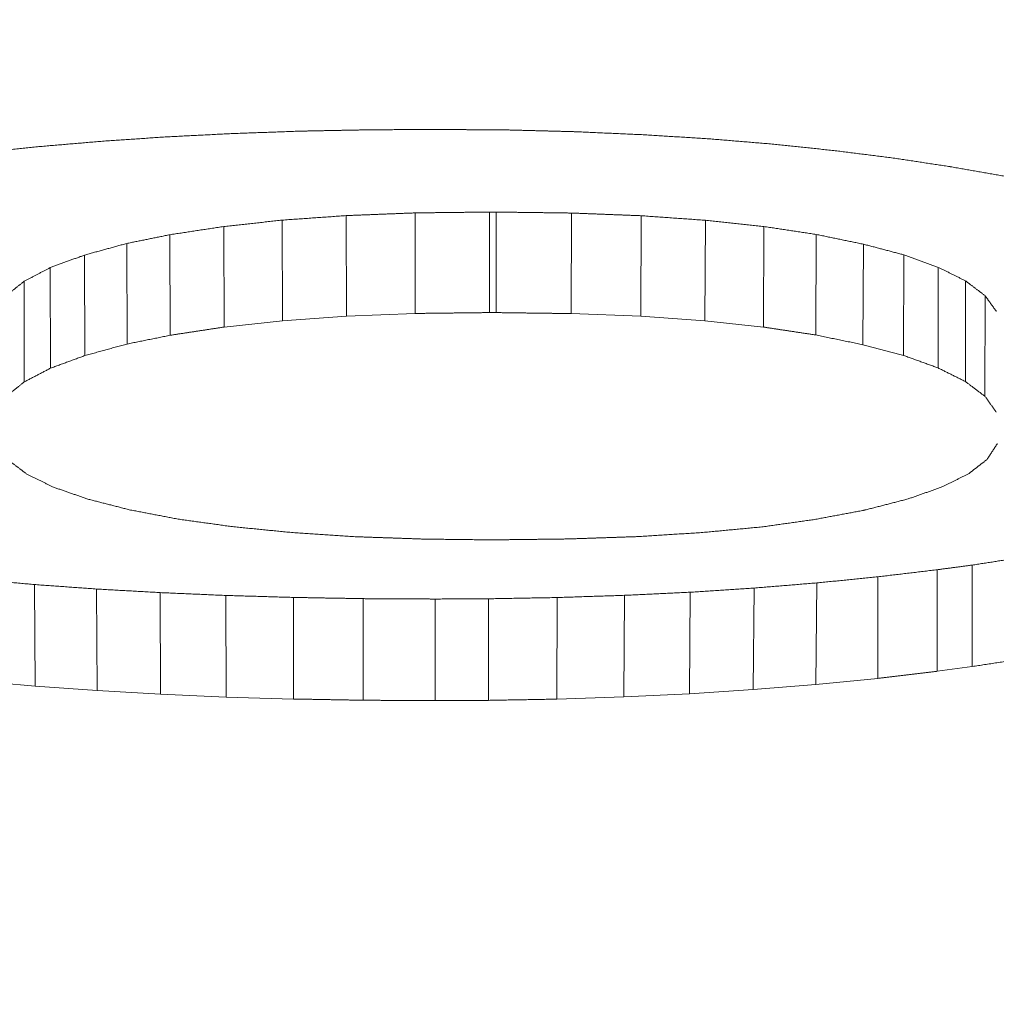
# Model space of a CAD drawing. Header units: millimetres. Extents: x 504 to 605, y 222 to 305.
# Tile 9 of 70: x 550.808 to 551.274, y 241.276 to 241.747. Entities that reach past the tile are written whole.
import ezdxf

# ---------------------------------------------------------------- set-up
doc = ezdxf.new("R2010")
doc.units = ezdxf.units.MM
doc.header["$LTSCALE"] = 0.03
doc.layers.get('0').update_dxf_attribs({"lineweight": 15})
doc.layers.add('1', color=7, linetype='Continuous', true_color=0xffffff)
doc.styles.get("Standard").update_dxf_attribs({"font": 'simsun.ttc', "width": 0.85})
doc.dimstyles.new('ISO-25', dxfattribs={"dimtxt": 2.5, "dimasz": 2, "dimexe": 1.3, "dimexo": 0.625, "dimtad": 1, "dimzin": 9, "dimdsep": 46, "dimtxsty": 'Standard', "dimblk": 'OPEN30', "dimcen": 2, "dimazin": 2, "dimtfac": 0.6, "dimtmove": 0, "dimatfit": 0, "dimldrblk": 'OPEN30', "dimfxl": 1, "dimtolj": 1, "dimarcsym": 0})

# ---------------------------------------------------------------- blocks, each defined once
blk = doc.blocks.new('_Open30')
at = {"color": 0, "linetype": 'ByBlock', "lineweight": -2}
for p, q in [((-1, 0.26795), (0, 0)), ((0, 0), (-1, -0.26795)), ((0, 0), (-1, 0))]:
    blk.add_line(p, q, dxfattribs=at)
blk = doc.blocks.new('*D11')
at = {"color": 0, "lineweight": -2}
for p, q in [((516.83707, 259.04636), (516.83707, 224.24017)), ((579.96275, 259.04599), (579.96275, 224.24017)), ((577.96275, 225.54017), (518.83707, 225.54017))]:
    blk.add_line(p, q, dxfattribs=at)
at = {"layer": 'Defpoints', "color": 0}
for p in [(516.83707, 259.67136), (579.96275, 259.67099), (516.83707, 225.54017)]:
    blk.add_point(p, dxfattribs=at)
at = {"color": 0, "lineweight": -2, "xscale": 2, "yscale": 2, "zscale": 2, "rotation": 180}
blk.add_blockref('_Open30', (516.83707, 225.54017), dxfattribs=at)
at = {"color": 0, "lineweight": -2, "xscale": 2, "yscale": 2, "zscale": 2}
blk.add_blockref('_Open30', (579.96275, 225.54017), dxfattribs=at)
at = {"color": 0, "insert": (549.54746, 227.7485), "char_height": 2.5, "width": 36.1611996, "attachment_point": 5}
blk.add_mtext('\\A1;63.13±0.2(W.D. MOD)', dxfattribs=at)
blk = doc.blocks.new('A$C4323a73e')
at = {"layer": '1', "color": 7, "linetype": 'Continuous', "lineweight": 18}
for p, q in [((34.15929, -18.06455), (34.15929, -18.01651)), ((34.19483, -18.06414), (34.19483, -18.0161)), ((34.19801, -18.0161), (34.19483, -18.0161)), ((34.19801, -18.06414), (34.19801, -18.0161)), ((34.2339, -18.06462), (34.23404, -18.01658)), ((34.09598, -18.06801), (34.09583, -18.01997)), ((34.12657, -18.06584), (34.12646, -18.0178)), ((34.26718, -18.06591), (34.26736, -18.01787)), ((34.29777, -18.06807), (34.298, -18.02004)), ((34.06808, -18.07105), (34.06789, -18.02302)), ((34.32571, -18.07105), (34.32593, -18.02302)), ((34.3507, -18.07484), (34.35093, -18.02681)), ((34.02173, -18.07916), (34.02157, -18.03112)), ((34.04236, -18.07497), (34.04216, -18.02694)), ((34.37324, -18.07949), (34.37347, -18.03146)), ((34.00164, -18.08467), (34.00148, -18.03663)), ((34.39267, -18.08462), (34.39283, -18.03656)), ((33.98516, -18.09071), (33.98506, -18.04265)), ((34.40912, -18.09058), (34.40925, -18.04252)), ((33.97262, -18.09726), (33.97256, -18.04918)), ((34.42217, -18.09707), (34.42224, -18.04898)), ((34.43152, -18.10414), (34.43155, -18.05601)), ((34.19483, -18.06414), (34.19801, -18.06414)), ((34.06808, -18.07105), (34.09598, -18.068)), ((34.09598, -18.06801), (34.12657, -18.06584)), ((34.12657, -18.06584), (34.15929, -18.06455)), ((34.2339, -18.06462), (34.26718, -18.06591)), ((34.26718, -18.06591), (34.29777, -18.06807)), ((34.29777, -18.06807), (34.32571, -18.07105)), ((33.9778, -18.24262), (33.97746, -18.19407)), ((34.32086, -18.24428), (34.32128, -18.19573)), ((34.35075, -18.24185), (34.35117, -18.1933)), ((34.00741, -18.24475), (34.00712, -18.19621)), ((34.03778, -18.24646), (34.0375, -18.19792)), ((34.06905, -18.24782), (34.06887, -18.19928)), ((34.10122, -18.24876), (34.10122, -18.20023)), ((34.13454, -18.24935), (34.13454, -18.20082)), ((34.19434, -18.24941), (34.19434, -18.20088)), ((34.22699, -18.24882), (34.22717, -18.20029)), ((34.25899, -18.24776), (34.25928, -18.19922)), ((34.29035, -18.24628), (34.29064, -18.19775)), ((34.16885, -18.24953), (34.16885, -18.20099)), ((34.40875, -18.23548), (34.42542, -18.23327)), ((33.94922, -18.24007), (33.9778, -18.24261)), ((33.9778, -18.24262), (34.00741, -18.24475)), ((34.32086, -18.24428), (34.35075, -18.24185)), ((34.35075, -18.24185), (34.38033, -18.23889)), ((34.00741, -18.24475), (34.03778, -18.24646)), ((34.03778, -18.24646), (34.06905, -18.24782)), ((34.06905, -18.24782), (34.10122, -18.24876)), ((34.22699, -18.24882), (34.25899, -18.24776)), ((34.25899, -18.24776), (34.29035, -18.24628)), ((34.29035, -18.24628), (34.32086, -18.24428))]:
    blk.add_line(p, q, dxfattribs=at)
for points, degree in [([(34.0723, -17.97859), (34.07175, -17.97862), (34.07064, -17.97868), (34.06897, -17.97876), (34.06731, -17.97884), (34.06564, -17.97893), (34.06398, -17.97901), (34.06232, -17.97909), (34.06065, -17.97918), (34.05899, -17.97926), (34.05733, -17.97934), (34.05566, -17.97943), (34.054, -17.97951), (34.05233, -17.97959), (34.05067, -17.97968), (34.04901, -17.97976), (34.04734, -17.97984), (34.04568, -17.97993), (34.04402, -17.98001), (34.04235, -17.98009), (34.04124, -17.98015), (34.04069, -17.98018)], 3), ([(34.10465, -17.97744), (34.10408, -17.97746), (34.10294, -17.9775), (34.10124, -17.97756), (34.09954, -17.97762), (34.09784, -17.97768), (34.09613, -17.97774), (34.09443, -17.97781), (34.09273, -17.97787), (34.09103, -17.97793), (34.08932, -17.97799), (34.08762, -17.97805), (34.08592, -17.97811), (34.08422, -17.97817), (34.08251, -17.97823), (34.08081, -17.97829), (34.07911, -17.97835), (34.07741, -17.97841), (34.0757, -17.97847), (34.074, -17.97853), (34.07287, -17.97857), (34.0723, -17.97859)], 3), ([(34.13797, -17.97679), (34.13739, -17.97681), (34.13622, -17.97683), (34.13447, -17.97686), (34.13271, -17.9769), (34.13096, -17.97693), (34.1292, -17.97696), (34.12745, -17.977), (34.1257, -17.97703), (34.12394, -17.97707), (34.12219, -17.9771), (34.12043, -17.97713), (34.11868, -17.97717), (34.11693, -17.9772), (34.11517, -17.97724), (34.11342, -17.97727), (34.11166, -17.97731), (34.10991, -17.97734), (34.10816, -17.97737), (34.1064, -17.97741), (34.10523, -17.97743), (34.10465, -17.97744)], 3), ([(34.16885, -17.97665), (34.16831, -17.97665), (34.16723, -17.97666), (34.1656, -17.97666), (34.16398, -17.97667), (34.16235, -17.97668), (34.16073, -17.97669), (34.1591, -17.9767), (34.15748, -17.9767), (34.15585, -17.97671), (34.15423, -17.97672), (34.1526, -17.97673), (34.15098, -17.97673), (34.14935, -17.97674), (34.14773, -17.97675), (34.1461, -17.97676), (34.14448, -17.97676), (34.14285, -17.97677), (34.14122, -17.97678), (34.1396, -17.97679), (34.13852, -17.97679), (34.13797, -17.97679)], 3), ([(34.20291, -17.97687), (34.20232, -17.97686), (34.20112, -17.97685), (34.19933, -17.97684), (34.19754, -17.97683), (34.19574, -17.97682), (34.19395, -17.97681), (34.19216, -17.9768), (34.19036, -17.97679), (34.18857, -17.97677), (34.18678, -17.97676), (34.18499, -17.97675), (34.18319, -17.97674), (34.1814, -17.97673), (34.17961, -17.97672), (34.17782, -17.97671), (34.17602, -17.9767), (34.17423, -17.97668), (34.17244, -17.97667), (34.17064, -17.97666), (34.16945, -17.97665), (34.16885, -17.97665)], 3), ([(34.23624, -17.97773), (34.23566, -17.97771), (34.23449, -17.97768), (34.23273, -17.97764), (34.23098, -17.97759), (34.22923, -17.97755), (34.22747, -17.9775), (34.22572, -17.97746), (34.22396, -17.97741), (34.22221, -17.97737), (34.22046, -17.97732), (34.2187, -17.97728), (34.21695, -17.97723), (34.21519, -17.97718), (34.21344, -17.97714), (34.21168, -17.97709), (34.20993, -17.97705), (34.20818, -17.977), (34.20642, -17.97696), (34.20467, -17.97691), (34.2035, -17.97688), (34.20291, -17.97687)], 3), ([(34.26834, -17.97917), (34.26778, -17.97914), (34.26665, -17.97909), (34.26496, -17.97902), (34.26328, -17.97894), (34.26159, -17.97887), (34.2599, -17.97879), (34.25821, -17.97871), (34.25652, -17.97864), (34.25483, -17.97856), (34.25314, -17.97849), (34.25145, -17.97841), (34.24976, -17.97834), (34.24807, -17.97826), (34.24638, -17.97818), (34.24469, -17.97811), (34.243, -17.97803), (34.24131, -17.97796), (34.23962, -17.97788), (34.23793, -17.97781), (34.23681, -17.97776), (34.23624, -17.97773)], 3), ([(34.29971, -17.98111), (34.29916, -17.98108), (34.29806, -17.98101), (34.29641, -17.98091), (34.29476, -17.9808), (34.29311, -17.9807), (34.29146, -17.9806), (34.28981, -17.9805), (34.28815, -17.98039), (34.2865, -17.98029), (34.28485, -17.98019), (34.2832, -17.98009), (34.28155, -17.97999), (34.2799, -17.97988), (34.27825, -17.97978), (34.2766, -17.97968), (34.27495, -17.97958), (34.2733, -17.97948), (34.27165, -17.97937), (34.26999, -17.97927), (34.26889, -17.9792), (34.26834, -17.97917)], 3), ([(34.01006, -17.98226), (34.00954, -17.9823), (34.0085, -17.98239), (34.00693, -17.98252), (34.00537, -17.98266), (34.00381, -17.98279), (34.00225, -17.98292), (34.00069, -17.98305), (33.99913, -17.98318), (33.99757, -17.98332), (33.99601, -17.98345), (33.99445, -17.98358), (33.99289, -17.98371), (33.99133, -17.98384), (33.98977, -17.98398), (33.98821, -17.98411), (33.98665, -17.98424), (33.98509, -17.98437), (33.98353, -17.98451), (33.98196, -17.98464), (33.98092, -17.98473), (33.9804, -17.98477)], 3), ([(34.04069, -17.98018), (34.04015, -17.98021), (34.03908, -17.98029), (34.03746, -17.98039), (34.03585, -17.9805), (34.03424, -17.98061), (34.03263, -17.98072), (34.03101, -17.98083), (34.0294, -17.98094), (34.02779, -17.98105), (34.02618, -17.98116), (34.02457, -17.98127), (34.02295, -17.98138), (34.02134, -17.98149), (34.01973, -17.9816), (34.01812, -17.98171), (34.0165, -17.98182), (34.01489, -17.98193), (34.01328, -17.98204), (34.01167, -17.98215), (34.01059, -17.98222), (34.01006, -17.98226)], 3), ([(34.32985, -17.98362), (34.32932, -17.98358), (34.32827, -17.98349), (34.32668, -17.98336), (34.32509, -17.98323), (34.32351, -17.98309), (34.32192, -17.98296), (34.32033, -17.98283), (34.31875, -17.9827), (34.31716, -17.98256), (34.31558, -17.98243), (34.31399, -17.9823), (34.3124, -17.98217), (34.31082, -17.98204), (34.30923, -17.9819), (34.30764, -17.98177), (34.30606, -17.98164), (34.30447, -17.98151), (34.30288, -17.98137), (34.3013, -17.98124), (34.30024, -17.98115), (34.29971, -17.98111)], 3), ([(34.35926, -17.9867), (34.35874, -17.98665), (34.35771, -17.98654), (34.35616, -17.98638), (34.35462, -17.98622), (34.35307, -17.98606), (34.35152, -17.98589), (34.34997, -17.98573), (34.34843, -17.98557), (34.34688, -17.98541), (34.34533, -17.98524), (34.34378, -17.98508), (34.34223, -17.98492), (34.34069, -17.98476), (34.33914, -17.9846), (34.33759, -17.98443), (34.33604, -17.98427), (34.3345, -17.98411), (34.33295, -17.98395), (34.3314, -17.98378), (34.33037, -17.98368), (34.32985, -17.98362)], 3), ([(33.9804, -17.98477), (33.9799, -17.98482), (33.9789, -17.98493), (33.97739, -17.98509), (33.97588, -17.98524), (33.97437, -17.9854), (33.97286, -17.98556), (33.97135, -17.98572), (33.96984, -17.98588), (33.96833, -17.98604), (33.96682, -17.98619), (33.96531, -17.98635), (33.96381, -17.98651), (33.9623, -17.98667), (33.96079, -17.98683), (33.95928, -17.98699), (33.95777, -17.98714), (33.95626, -17.9873), (33.95475, -17.98746), (33.95324, -17.98762), (33.95224, -17.98772), (33.95173, -17.98778)], 3), ([(34.38769, -17.99028), (34.38719, -17.99022), (34.38619, -17.99009), (34.38469, -17.9899), (34.3832, -17.98972), (34.3817, -17.98953), (34.38021, -17.98934), (34.37871, -17.98915), (34.37721, -17.98896), (34.37572, -17.98877), (34.37422, -17.98859), (34.37272, -17.9884), (34.37123, -17.98821), (34.36973, -17.98802), (34.36824, -17.98783), (34.36674, -17.98765), (34.36524, -17.98746), (34.36375, -17.98727), (34.36225, -17.98708), (34.36076, -17.98689), (34.35976, -17.98677), (34.35926, -17.9867)], 3), ([(34.41489, -17.99442), (34.41441, -17.99435), (34.41346, -17.9942), (34.41202, -17.99398), (34.41059, -17.99377), (34.40916, -17.99355), (34.40773, -17.99333), (34.4063, -17.99311), (34.40487, -17.99289), (34.40343, -17.99268), (34.402, -17.99246), (34.40057, -17.99224), (34.39914, -17.99202), (34.39771, -17.99181), (34.39628, -17.99159), (34.39484, -17.99137), (34.39341, -17.99115), (34.39198, -17.99093), (34.39055, -17.99072), (34.38912, -17.9905), (34.38816, -17.99035), (34.38769, -17.99028)], 3), ([(34.41562, -17.99456), (34.41561, -17.99456), (34.41558, -17.99455), (34.41554, -17.99455), (34.41551, -17.99454), (34.41547, -17.99453), (34.41543, -17.99452), (34.41539, -17.99452), (34.41535, -17.99451), (34.41531, -17.9945), (34.41527, -17.99449), (34.41524, -17.99449), (34.4152, -17.99448), (34.41516, -17.99447), (34.41512, -17.99446), (34.41508, -17.99446), (34.41504, -17.99445), (34.415, -17.99444), (34.41496, -17.99443), (34.41493, -17.99443), (34.4149, -17.99442), (34.41489, -17.99442)], 3), ([(34.4416, -17.99911), (34.44114, -17.99903), (34.44023, -17.99888), (34.43886, -17.99864), (34.4375, -17.9984), (34.43613, -17.99816), (34.43476, -17.99792), (34.4334, -17.99768), (34.43203, -17.99744), (34.43066, -17.9972), (34.42929, -17.99696), (34.42793, -17.99672), (34.42656, -17.99648), (34.42519, -17.99624), (34.42382, -17.996), (34.42246, -17.99576), (34.42109, -17.99552), (34.41972, -17.99528), (34.41836, -17.99504), (34.41699, -17.9948), (34.41608, -17.99464), (34.41562, -17.99456)], 3), ([(34.15929, -18.01651), (34.15872, -18.01653), (34.15757, -18.01658), (34.15584, -18.01664), (34.15411, -18.01671), (34.15238, -18.01678), (34.15065, -18.01685), (34.14892, -18.01692), (34.1472, -18.01698), (34.14547, -18.01705), (34.14374, -18.01712), (34.14201, -18.01719), (34.14028, -18.01726), (34.13856, -18.01732), (34.13683, -18.01739), (34.1351, -18.01746), (34.13337, -18.01753), (34.13164, -18.0176), (34.12991, -18.01766), (34.12819, -18.01773), (34.12703, -18.01778), (34.12646, -18.0178)], 3), ([(34.19483, -18.0161), (34.1942, -18.01611), (34.19296, -18.01612), (34.19109, -18.01614), (34.18922, -18.01617), (34.18735, -18.01619), (34.18548, -18.01621), (34.18361, -18.01623), (34.18174, -18.01625), (34.17987, -18.01627), (34.178, -18.01629), (34.17613, -18.01632), (34.17426, -18.01634), (34.17239, -18.01636), (34.17052, -18.01638), (34.16865, -18.0164), (34.16678, -18.01642), (34.1649, -18.01644), (34.16303, -18.01647), (34.16116, -18.01649), (34.15992, -18.0165), (34.15929, -18.01651)], 3), ([(34.23404, -18.01658), (34.2334, -18.01657), (34.23214, -18.01655), (34.23024, -18.01653), (34.22835, -18.0165), (34.22645, -18.01648), (34.22456, -18.01645), (34.22266, -18.01643), (34.22076, -18.0164), (34.21887, -18.01638), (34.21697, -18.01635), (34.21508, -18.01633), (34.21318, -18.0163), (34.21128, -18.01628), (34.20939, -18.01625), (34.20749, -18.01623), (34.2056, -18.0162), (34.2037, -18.01618), (34.20181, -18.01615), (34.19991, -18.01613), (34.19865, -18.01611), (34.19801, -18.0161)], 3), ([(34.26736, -18.01787), (34.26678, -18.01784), (34.26561, -18.0178), (34.26386, -18.01773), (34.2621, -18.01766), (34.26035, -18.0176), (34.25859, -18.01753), (34.25684, -18.01746), (34.25509, -18.01739), (34.25333, -18.01732), (34.25158, -18.01726), (34.24982, -18.01719), (34.24807, -18.01712), (34.24631, -18.01705), (34.24456, -18.01698), (34.24281, -18.01692), (34.24105, -18.01685), (34.2393, -18.01678), (34.23754, -18.01671), (34.23579, -18.01664), (34.23462, -18.0166), (34.23404, -18.01658)], 3), ([(34.09583, -18.01997), (34.09534, -18.02003), (34.09435, -18.02013), (34.09288, -18.02029), (34.09141, -18.02045), (34.08994, -18.02061), (34.08847, -18.02077), (34.087, -18.02094), (34.08553, -18.0211), (34.08406, -18.02126), (34.08259, -18.02142), (34.08112, -18.02158), (34.07965, -18.02174), (34.07818, -18.0219), (34.07671, -18.02206), (34.07524, -18.02222), (34.07377, -18.02238), (34.0723, -18.02254), (34.07083, -18.0227), (34.06936, -18.02286), (34.06838, -18.02297), (34.06789, -18.02302)], 3), ([(34.12646, -18.0178), (34.12592, -18.01784), (34.12484, -18.01791), (34.12323, -18.01803), (34.12162, -18.01814), (34.12001, -18.01826), (34.1184, -18.01837), (34.11678, -18.01849), (34.11517, -18.0186), (34.11356, -18.01871), (34.11195, -18.01883), (34.11034, -18.01894), (34.10872, -18.01906), (34.10711, -18.01917), (34.1055, -18.01929), (34.10389, -18.0194), (34.10227, -18.01951), (34.10066, -18.01963), (34.09905, -18.01974), (34.09744, -18.01986), (34.09636, -18.01993), (34.09583, -18.01997)], 3), ([(34.298, -18.02004), (34.29746, -18.02), (34.29638, -18.01993), (34.29477, -18.01981), (34.29316, -18.0197), (34.29155, -18.01958), (34.28993, -18.01947), (34.28832, -18.01935), (34.28671, -18.01924), (34.2851, -18.01913), (34.28349, -18.01901), (34.28187, -18.0189), (34.28026, -18.01878), (34.27865, -18.01867), (34.27704, -18.01855), (34.27542, -18.01844), (34.27381, -18.01833), (34.2722, -18.01821), (34.27059, -18.0181), (34.26898, -18.01798), (34.2679, -18.01791), (34.26736, -18.01787)], 3), ([(34.32593, -18.02302), (34.32544, -18.02297), (34.32446, -18.02286), (34.32299, -18.02271), (34.32152, -18.02255), (34.32005, -18.02239), (34.31858, -18.02224), (34.31711, -18.02208), (34.31564, -18.02192), (34.31417, -18.02177), (34.3127, -18.02161), (34.31123, -18.02145), (34.30976, -18.0213), (34.30829, -18.02114), (34.30682, -18.02098), (34.30535, -18.02082), (34.30388, -18.02067), (34.30241, -18.02051), (34.30094, -18.02035), (34.29947, -18.0202), (34.29849, -18.02009), (34.298, -18.02004)], 3), ([(34.06789, -18.02302), (34.06744, -18.02309), (34.06653, -18.02323), (34.06518, -18.02343), (34.06383, -18.02364), (34.06247, -18.02385), (34.06112, -18.02405), (34.05976, -18.02426), (34.05841, -18.02447), (34.05705, -18.02467), (34.0557, -18.02488), (34.05435, -18.02509), (34.05299, -18.02529), (34.05164, -18.0255), (34.05028, -18.0257), (34.04893, -18.02591), (34.04758, -18.02612), (34.04622, -18.02632), (34.04487, -18.02653), (34.04351, -18.02673), (34.04261, -18.02687), (34.04216, -18.02694)], 3), ([(34.35093, -18.02681), (34.35049, -18.02674), (34.34961, -18.02661), (34.3483, -18.02641), (34.34698, -18.02621), (34.34567, -18.02601), (34.34435, -18.02581), (34.34303, -18.02561), (34.34172, -18.02541), (34.3404, -18.02521), (34.33909, -18.02501), (34.33777, -18.02481), (34.33646, -18.02462), (34.33514, -18.02442), (34.33383, -18.02422), (34.33251, -18.02402), (34.33119, -18.02382), (34.32988, -18.02362), (34.32856, -18.02342), (34.32725, -18.02322), (34.32637, -18.02309), (34.32593, -18.02302)], 3), ([(34.37347, -18.03146), (34.37308, -18.03138), (34.37229, -18.03121), (34.3711, -18.03097), (34.36991, -18.03072), (34.36873, -18.03048), (34.36754, -18.03023), (34.36635, -18.02999), (34.36517, -18.02975), (34.36398, -18.0295), (34.36279, -18.02926), (34.36161, -18.02901), (34.36042, -18.02877), (34.35923, -18.02852), (34.35805, -18.02828), (34.35686, -18.02803), (34.35567, -18.02779), (34.35449, -18.02754), (34.3533, -18.0273), (34.35211, -18.02705), (34.35132, -18.02689), (34.35093, -18.02681)], 3), ([(34.02157, -18.03112), (34.02122, -18.03122), (34.02052, -18.03141), (34.01946, -18.0317), (34.0184, -18.03199), (34.01734, -18.03228), (34.01629, -18.03257), (34.01523, -18.03286), (34.01417, -18.03315), (34.01311, -18.03344), (34.01206, -18.03373), (34.011, -18.03402), (34.00994, -18.03431), (34.00888, -18.0346), (34.00782, -18.03489), (34.00677, -18.03518), (34.00571, -18.03547), (34.00465, -18.03576), (34.00359, -18.03605), (34.00254, -18.03634), (34.00183, -18.03653), (34.00148, -18.03663)], 3), ([(34.04216, -18.02694), (34.0418, -18.02701), (34.04107, -18.02716), (34.03999, -18.02738), (34.03891, -18.0276), (34.03782, -18.02782), (34.03674, -18.02804), (34.03566, -18.02826), (34.03457, -18.02848), (34.03349, -18.0287), (34.03241, -18.02892), (34.03132, -18.02914), (34.03024, -18.02936), (34.02916, -18.02958), (34.02807, -18.0298), (34.02699, -18.03002), (34.02591, -18.03024), (34.02482, -18.03046), (34.02374, -18.03068), (34.02266, -18.0309), (34.02193, -18.03105), (34.02157, -18.03112)], 3), ([(34.39283, -18.03656), (34.39249, -18.03647), (34.39181, -18.03629), (34.39079, -18.03603), (34.38978, -18.03576), (34.38876, -18.03549), (34.38774, -18.03522), (34.38672, -18.03495), (34.3857, -18.03468), (34.38468, -18.03441), (34.38366, -18.03415), (34.38264, -18.03388), (34.38162, -18.03361), (34.38061, -18.03334), (34.37959, -18.03307), (34.37857, -18.0328), (34.37755, -18.03253), (34.37653, -18.03226), (34.37551, -18.032), (34.37449, -18.03173), (34.37381, -18.03155), (34.37347, -18.03146)], 3), ([(34.00148, -18.03663), (34.00119, -18.03674), (34.00061, -18.03695), (33.99975, -18.03726), (33.99889, -18.03758), (33.99802, -18.0379), (33.99716, -18.03822), (33.99629, -18.03853), (33.99543, -18.03885), (33.99457, -18.03917), (33.9937, -18.03949), (33.99284, -18.0398), (33.99197, -18.04012), (33.99111, -18.04044), (33.99025, -18.04075), (33.98938, -18.04107), (33.98852, -18.04139), (33.98765, -18.0417), (33.98679, -18.04202), (33.98592, -18.04234), (33.98535, -18.04255), (33.98506, -18.04265)], 3), ([(34.40925, -18.04252), (34.40896, -18.04241), (34.40839, -18.04221), (34.40752, -18.04189), (34.40666, -18.04158), (34.40579, -18.04127), (34.40493, -18.04095), (34.40407, -18.04064), (34.4032, -18.04033), (34.40234, -18.04001), (34.40147, -18.0397), (34.40061, -18.03939), (34.39975, -18.03907), (34.39888, -18.03876), (34.39802, -18.03845), (34.39715, -18.03813), (34.39629, -18.03782), (34.39542, -18.0375), (34.39456, -18.03719), (34.3937, -18.03688), (34.39312, -18.03667), (34.39283, -18.03656)], 3), ([(33.98506, -18.04265), (33.98484, -18.04277), (33.9844, -18.043), (33.98374, -18.04334), (33.98309, -18.04369), (33.98243, -18.04403), (33.98177, -18.04437), (33.98111, -18.04472), (33.98046, -18.04506), (33.9798, -18.04541), (33.97914, -18.04575), (33.97848, -18.04609), (33.97782, -18.04644), (33.97717, -18.04678), (33.97651, -18.04712), (33.97585, -18.04747), (33.97519, -18.04781), (33.97454, -18.04815), (33.97388, -18.0485), (33.97322, -18.04884), (33.97278, -18.04907), (33.97256, -18.04918)], 3), ([(34.42224, -18.04898), (34.42201, -18.04887), (34.42156, -18.04864), (34.42087, -18.0483), (34.42019, -18.04796), (34.4195, -18.04762), (34.41882, -18.04728), (34.41814, -18.04694), (34.41745, -18.0466), (34.41677, -18.04626), (34.41609, -18.04592), (34.4154, -18.04558), (34.41472, -18.04524), (34.41404, -18.0449), (34.41335, -18.04456), (34.41267, -18.04422), (34.41198, -18.04388), (34.4113, -18.04354), (34.41062, -18.0432), (34.40993, -18.04286), (34.40948, -18.04263), (34.40925, -18.04252)], 3), ([(33.97256, -18.04918), (33.97241, -18.04931), (33.9721, -18.04956), (33.97163, -18.04993), (33.97117, -18.05031), (33.97071, -18.05068), (33.97024, -18.05105), (33.96978, -18.05143), (33.96931, -18.0518), (33.96885, -18.05217), (33.96838, -18.05255), (33.96792, -18.05292), (33.96746, -18.05329), (33.96699, -18.05367), (33.96653, -18.05404), (33.96606, -18.05441), (33.9656, -18.05479), (33.96513, -18.05516), (33.96467, -18.05553), (33.9642, -18.05591), (33.9639, -18.05615), (33.96374, -18.05628)], 3), ([(34.43155, -18.05601), (34.43139, -18.05589), (34.43106, -18.05564), (34.43057, -18.05528), (34.43008, -18.05491), (34.42959, -18.05454), (34.4291, -18.05417), (34.42861, -18.0538), (34.42812, -18.05343), (34.42763, -18.05306), (34.42714, -18.05269), (34.42665, -18.05232), (34.42616, -18.05195), (34.42567, -18.05158), (34.42518, -18.05121), (34.42469, -18.05084), (34.4242, -18.05047), (34.42371, -18.0501), (34.42322, -18.04972), (34.42273, -18.04935), (34.4224, -18.04911), (34.42224, -18.04898)], 3), ([(34.43694, -18.06354), (34.43685, -18.0634), (34.43666, -18.06314), (34.43637, -18.06275), (34.43609, -18.06235), (34.43581, -18.06196), (34.43552, -18.06156), (34.43524, -18.06116), (34.43496, -18.06077), (34.43467, -18.06037), (34.43439, -18.05998), (34.4341, -18.05958), (34.43382, -18.05919), (34.43354, -18.05879), (34.43325, -18.05839), (34.43297, -18.058), (34.43269, -18.0576), (34.4324, -18.0572), (34.43212, -18.05681), (34.43183, -18.05641), (34.43165, -18.05615), (34.43155, -18.05601)], 3), ([(34.15929, -18.06455), (34.15992, -18.06454), (34.16116, -18.06453), (34.16303, -18.06451), (34.1649, -18.06449), (34.16678, -18.06446), (34.16865, -18.06444), (34.17052, -18.06442), (34.17239, -18.0644), (34.17426, -18.06438), (34.17613, -18.06436), (34.178, -18.06433), (34.17987, -18.06431), (34.18174, -18.06429), (34.18361, -18.06427), (34.18548, -18.06425), (34.18735, -18.06423), (34.18922, -18.06421), (34.19109, -18.06418), (34.19296, -18.06416), (34.1942, -18.06415), (34.19483, -18.06414)], 3), ([(34.43743, -18.12673), (34.43735, -18.12686), (34.43717, -18.12713), (34.43692, -18.12753), (34.43666, -18.12793), (34.4364, -18.12832), (34.43614, -18.12872), (34.43588, -18.12912), (34.43563, -18.12952), (34.43537, -18.12992), (34.43511, -18.13031), (34.43485, -18.13071), (34.43459, -18.13111), (34.43434, -18.13151), (34.43408, -18.1319), (34.43382, -18.1323), (34.43356, -18.1327), (34.4333, -18.13309), (34.43305, -18.13349), (34.43279, -18.13389), (34.43262, -18.13415), (34.43253, -18.13428)], 3), ([(33.97379, -18.14128), (33.97363, -18.14116), (33.97331, -18.14092), (33.97283, -18.14055), (33.97236, -18.14019), (33.97188, -18.13983), (33.9714, -18.13947), (33.97092, -18.13911), (33.97045, -18.13875), (33.96997, -18.13839), (33.96949, -18.13803), (33.96902, -18.13767), (33.96854, -18.13731), (33.96806, -18.13695), (33.96758, -18.13658), (33.96711, -18.13622), (33.96663, -18.13586), (33.96615, -18.1355), (33.96568, -18.13514), (33.9652, -18.13477), (33.96488, -18.13453), (33.96472, -18.13441)], 3), ([(34.43253, -18.13428), (34.43238, -18.1344), (34.43207, -18.13464), (34.4316, -18.13501), (34.43114, -18.13537), (34.43067, -18.13573), (34.43021, -18.13609), (34.42974, -18.13645), (34.42928, -18.13682), (34.42882, -18.13718), (34.42835, -18.13754), (34.42789, -18.1379), (34.42742, -18.13826), (34.42696, -18.13862), (34.42649, -18.13898), (34.42603, -18.13934), (34.42557, -18.1397), (34.4251, -18.14006), (34.42464, -18.14043), (34.42417, -18.14079), (34.42386, -18.14103), (34.42371, -18.14115)], 3), ([(33.98653, -18.14753), (33.98631, -18.14742), (33.98586, -18.1472), (33.98519, -18.14687), (33.98452, -18.14654), (33.98385, -18.14621), (33.98318, -18.14588), (33.98251, -18.14555), (33.98184, -18.14523), (33.98117, -18.1449), (33.98049, -18.14457), (33.97982, -18.14424), (33.97915, -18.14391), (33.97848, -18.14358), (33.97781, -18.14325), (33.97714, -18.14292), (33.97647, -18.14259), (33.9758, -18.14226), (33.97513, -18.14193), (33.97446, -18.14161), (33.97401, -18.14139), (33.97379, -18.14128)], 3), ([(34.42371, -18.14115), (34.42349, -18.14126), (34.42304, -18.14148), (34.42237, -18.14181), (34.4217, -18.14215), (34.42103, -18.14248), (34.42036, -18.14281), (34.41968, -18.14314), (34.41901, -18.14348), (34.41834, -18.14381), (34.41767, -18.14414), (34.417, -18.14447), (34.41633, -18.14481), (34.41566, -18.14514), (34.41499, -18.14547), (34.41432, -18.1458), (34.41365, -18.14613), (34.41298, -18.14647), (34.41231, -18.1468), (34.41164, -18.14713), (34.41119, -18.14735), (34.41097, -18.14746)], 3), ([(34.00295, -18.15323), (34.00266, -18.15313), (34.00209, -18.15293), (34.00122, -18.15263), (34.00036, -18.15233), (33.99949, -18.15203), (33.99863, -18.15173), (33.99776, -18.15143), (33.9969, -18.15113), (33.99604, -18.15083), (33.99517, -18.15053), (33.99431, -18.15023), (33.99344, -18.14993), (33.99258, -18.14963), (33.99172, -18.14933), (33.99085, -18.14903), (33.98999, -18.14873), (33.98912, -18.14843), (33.98826, -18.14813), (33.98739, -18.14783), (33.98682, -18.14763), (33.98653, -18.14753)], 3), ([(34.41097, -18.14746), (34.41068, -18.14756), (34.41011, -18.14776), (34.40926, -18.14806), (34.40841, -18.14836), (34.40756, -18.14866), (34.40671, -18.14897), (34.40586, -18.14927), (34.40501, -18.14957), (34.40416, -18.14987), (34.4033, -18.15017), (34.40245, -18.15047), (34.4016, -18.15077), (34.40075, -18.15107), (34.3999, -18.15137), (34.39905, -18.15167), (34.3982, -18.15197), (34.39735, -18.15227), (34.39649, -18.15257), (34.39564, -18.15287), (34.39508, -18.15307), (34.39479, -18.15317)], 3), ([(34.0228, -18.15834), (34.02245, -18.15825), (34.02175, -18.15808), (34.02071, -18.15781), (34.01966, -18.15754), (34.01862, -18.15727), (34.01758, -18.157), (34.01653, -18.15673), (34.01549, -18.15646), (34.01444, -18.15619), (34.0134, -18.15593), (34.01235, -18.15566), (34.01131, -18.15539), (34.01026, -18.15512), (34.00922, -18.15485), (34.00817, -18.15458), (34.00713, -18.15431), (34.00608, -18.15404), (34.00504, -18.15377), (34.00399, -18.1535), (34.0033, -18.15332), (34.00295, -18.15323)], 3), ([(34.39479, -18.15317), (34.39444, -18.15326), (34.39373, -18.15344), (34.39268, -18.15372), (34.39162, -18.15399), (34.39056, -18.15426), (34.3895, -18.15453), (34.38845, -18.15481), (34.38739, -18.15508), (34.38633, -18.15535), (34.38527, -18.15562), (34.38422, -18.1559), (34.38316, -18.15617), (34.3821, -18.15644), (34.38104, -18.15671), (34.37999, -18.15698), (34.37893, -18.15726), (34.37787, -18.15753), (34.37681, -18.1578), (34.37576, -18.15807), (34.37505, -18.15825), (34.3747, -18.15834)], 3), ([(34.04608, -18.1628), (34.04567, -18.16272), (34.04485, -18.16256), (34.04363, -18.16233), (34.0424, -18.1621), (34.04118, -18.16186), (34.03995, -18.16163), (34.03873, -18.16139), (34.0375, -18.16116), (34.03628, -18.16093), (34.03505, -18.16069), (34.03383, -18.16046), (34.0326, -18.16022), (34.03138, -18.15999), (34.03015, -18.15975), (34.02893, -18.15952), (34.0277, -18.15928), (34.02647, -18.15905), (34.02525, -18.15881), (34.02402, -18.15858), (34.02321, -18.15842), (34.0228, -18.15834)], 3), ([(34.3747, -18.15834), (34.37467, -18.15835), (34.37461, -18.15836), (34.37452, -18.15838), (34.37443, -18.1584), (34.37434, -18.15842), (34.37425, -18.15844), (34.37416, -18.15846), (34.37407, -18.15848), (34.37398, -18.1585), (34.37389, -18.15853), (34.3738, -18.15855), (34.3737, -18.15857), (34.37361, -18.15859), (34.37352, -18.15861), (34.37343, -18.15863), (34.37334, -18.15865), (34.37325, -18.15867), (34.37316, -18.15869), (34.37307, -18.15871), (34.37301, -18.15872), (34.37298, -18.15873)], 3), ([(34.07205, -18.16642), (34.0716, -18.16635), (34.07069, -18.16623), (34.06932, -18.16604), (34.06795, -18.16585), (34.06659, -18.16565), (34.06522, -18.16546), (34.06385, -18.16527), (34.06248, -18.16508), (34.06112, -18.16489), (34.05975, -18.1647), (34.05838, -18.16451), (34.05702, -18.16432), (34.05565, -18.16413), (34.05428, -18.16394), (34.05291, -18.16375), (34.05155, -18.16356), (34.05018, -18.16337), (34.04881, -18.16318), (34.04745, -18.16299), (34.04653, -18.16286), (34.04608, -18.1628)], 3), ([(34.35019, -18.16299), (34.34975, -18.16305), (34.34886, -18.16318), (34.34754, -18.16336), (34.34621, -18.16355), (34.34488, -18.16374), (34.34355, -18.16393), (34.34222, -18.16411), (34.34089, -18.1643), (34.33956, -18.16449), (34.33824, -18.16467), (34.33691, -18.16486), (34.33558, -18.16505), (34.33425, -18.16523), (34.33292, -18.16542), (34.33159, -18.16561), (34.33027, -18.1658), (34.32894, -18.16598), (34.32761, -18.16617), (34.32628, -18.16636), (34.32539, -18.16648), (34.32495, -18.16654)], 3), ([(34.37298, -18.15873), (34.37258, -18.1588), (34.37178, -18.15895), (34.37058, -18.15918), (34.36938, -18.1594), (34.36818, -18.15963), (34.36699, -18.15985), (34.36579, -18.16007), (34.36459, -18.1603), (34.36339, -18.16052), (34.36219, -18.16075), (34.36099, -18.16097), (34.35979, -18.1612), (34.35859, -18.16142), (34.35739, -18.16164), (34.35619, -18.16187), (34.35499, -18.16209), (34.35379, -18.16232), (34.35259, -18.16254), (34.35139, -18.16277), (34.35059, -18.16291), (34.35019, -18.16299)], 3), ([(34.10024, -18.1692), (34.09974, -18.16915), (34.09875, -18.16905), (34.09727, -18.16891), (34.09579, -18.16876), (34.0943, -18.16861), (34.09282, -18.16847), (34.09134, -18.16832), (34.08985, -18.16818), (34.08837, -18.16803), (34.08689, -18.16788), (34.0854, -18.16774), (34.08392, -18.16759), (34.08244, -18.16744), (34.08095, -18.1673), (34.07947, -18.16715), (34.07799, -18.167), (34.0765, -18.16686), (34.07502, -18.16671), (34.07354, -18.16656), (34.07255, -18.16646), (34.07205, -18.16642)], 3), ([(34.32495, -18.16654), (34.32446, -18.16659), (34.32347, -18.16668), (34.32199, -18.16682), (34.3205, -18.16696), (34.31902, -18.1671), (34.31754, -18.16724), (34.31605, -18.16738), (34.31457, -18.16752), (34.31309, -18.16766), (34.3116, -18.1678), (34.31012, -18.16794), (34.30864, -18.16808), (34.30715, -18.16822), (34.30567, -18.16836), (34.30419, -18.1685), (34.3027, -18.16864), (34.30122, -18.16878), (34.29974, -18.16892), (34.29825, -18.16906), (34.29726, -18.16915), (34.29677, -18.1692)], 3), ([(34.13062, -18.17122), (34.13009, -18.17119), (34.12902, -18.17112), (34.12742, -18.17101), (34.12583, -18.1709), (34.12423, -18.1708), (34.12263, -18.17069), (34.12103, -18.17058), (34.11943, -18.17048), (34.11783, -18.17037), (34.11623, -18.17026), (34.11463, -18.17016), (34.11303, -18.17005), (34.11143, -18.16995), (34.10983, -18.16984), (34.10823, -18.16973), (34.10663, -18.16963), (34.10503, -18.16952), (34.10343, -18.16941), (34.10184, -18.16931), (34.10077, -18.16924), (34.10024, -18.1692)], 3), ([(34.16371, -18.17236), (34.16313, -18.17234), (34.16196, -18.1723), (34.16022, -18.17224), (34.15848, -18.17218), (34.15674, -18.17212), (34.155, -18.17206), (34.15326, -18.172), (34.15152, -18.17194), (34.14978, -18.17188), (34.14803, -18.17182), (34.14629, -18.17176), (34.14455, -18.1717), (34.14281, -18.17164), (34.14107, -18.17158), (34.13933, -18.17152), (34.13759, -18.17146), (34.13585, -18.1714), (34.13411, -18.17134), (34.13236, -18.17128), (34.1312, -18.17124), (34.13062, -18.17122)], 3), ([(34.19605, -18.17274), (34.19549, -18.17273), (34.19435, -18.17272), (34.19265, -18.1727), (34.19095, -18.17268), (34.18924, -18.17266), (34.18754, -18.17264), (34.18584, -18.17262), (34.18414, -18.1726), (34.18243, -18.17258), (34.18073, -18.17256), (34.17903, -18.17254), (34.17733, -18.17252), (34.17562, -18.1725), (34.17392, -18.17248), (34.17222, -18.17246), (34.17052, -18.17244), (34.16881, -18.17242), (34.16711, -18.1724), (34.16541, -18.17238), (34.16427, -18.17236), (34.16371, -18.17236)], 3), ([(34.23232, -18.17229), (34.23168, -18.1723), (34.23041, -18.17232), (34.2285, -18.17234), (34.22659, -18.17236), (34.22469, -18.17239), (34.22278, -18.17241), (34.22087, -18.17243), (34.21896, -18.17246), (34.21705, -18.17248), (34.21514, -18.1725), (34.21323, -18.17253), (34.21132, -18.17255), (34.20941, -18.17257), (34.20751, -18.1726), (34.2056, -18.17262), (34.20369, -18.17264), (34.20178, -18.17267), (34.19987, -18.17269), (34.19796, -18.17271), (34.19669, -18.17273), (34.19605, -18.17274)], 3), ([(34.26589, -18.17116), (34.2653, -18.17118), (34.26413, -18.17122), (34.26236, -18.17128), (34.26059, -18.17134), (34.25883, -18.1714), (34.25706, -18.17146), (34.25529, -18.17152), (34.25352, -18.17158), (34.25176, -18.17164), (34.24999, -18.1717), (34.24822, -18.17176), (34.24646, -18.17182), (34.24469, -18.17188), (34.24292, -18.17194), (34.24116, -18.172), (34.23939, -18.17206), (34.23762, -18.17212), (34.23585, -18.17217), (34.23409, -18.17223), (34.23291, -18.17227), (34.23232, -18.17229)], 3), ([(34.29677, -18.1692), (34.29623, -18.16923), (34.29515, -18.1693), (34.29352, -18.16941), (34.2919, -18.16951), (34.29027, -18.16961), (34.28864, -18.16972), (34.28702, -18.16982), (34.28539, -18.16992), (34.28377, -18.17003), (34.28214, -18.17013), (34.28052, -18.17023), (34.27889, -18.17033), (34.27727, -18.17044), (34.27564, -18.17054), (34.27402, -18.17064), (34.27239, -18.17075), (34.27077, -18.17085), (34.26914, -18.17095), (34.26752, -18.17106), (34.26644, -18.17112), (34.26589, -18.17116)], 3), ([(34.44944, -18.18106), (34.44902, -18.18113), (34.44818, -18.18126), (34.44691, -18.18145), (34.44565, -18.18165), (34.44438, -18.18185), (34.44312, -18.18204), (34.44186, -18.18224), (34.44059, -18.18243), (34.43933, -18.18263), (34.43806, -18.18282), (34.4368, -18.18302), (34.43554, -18.18322), (34.43427, -18.18341), (34.43301, -18.18361), (34.43174, -18.1838), (34.43048, -18.184), (34.42922, -18.18419), (34.42795, -18.18439), (34.42669, -18.18458), (34.42585, -18.18471), (34.42542, -18.18478)], 3), ([(34.42542, -18.18478), (34.42513, -18.18482), (34.42455, -18.18489), (34.42367, -18.18501), (34.42279, -18.18513), (34.42192, -18.18524), (34.42104, -18.18536), (34.42016, -18.18548), (34.41929, -18.18559), (34.41841, -18.18571), (34.41753, -18.18583), (34.41665, -18.18594), (34.41578, -18.18606), (34.4149, -18.18618), (34.41402, -18.18629), (34.41315, -18.18641), (34.41227, -18.18652), (34.41139, -18.18664), (34.41051, -18.18676), (34.40964, -18.18687), (34.40905, -18.18695), (34.40876, -18.18699)], 3), ([(34.42542, -18.23327), (34.42542, -18.18478)], 1), ([(34.38033, -18.19039), (34.37982, -18.19044), (34.3788, -18.19054), (34.37726, -18.19069), (34.37573, -18.19085), (34.37419, -18.191), (34.37266, -18.19116), (34.37113, -18.19131), (34.36959, -18.19146), (34.36806, -18.19162), (34.36652, -18.19177), (34.36499, -18.19192), (34.36345, -18.19208), (34.36192, -18.19223), (34.36038, -18.19238), (34.35885, -18.19254), (34.35731, -18.19269), (34.35578, -18.19284), (34.35424, -18.19299), (34.35271, -18.19315), (34.35168, -18.19325), (34.35117, -18.1933)], 3), ([(34.40876, -18.18699), (34.40826, -18.18705), (34.40726, -18.18717), (34.40577, -18.18735), (34.40427, -18.18753), (34.40278, -18.18771), (34.40128, -18.18788), (34.39978, -18.18806), (34.39829, -18.18824), (34.39679, -18.18842), (34.3953, -18.1886), (34.3938, -18.18878), (34.3923, -18.18896), (34.39081, -18.18914), (34.38931, -18.18932), (34.38781, -18.18949), (34.38632, -18.18967), (34.38482, -18.18985), (34.38333, -18.19003), (34.38183, -18.19021), (34.38083, -18.19033), (34.38033, -18.19039)], 3), ([(34.38033, -18.23889), (34.38033, -18.19039)], 1), ([(34.40876, -18.23549), (34.40876, -18.18699)], 1), ([(33.97746, -18.19407), (33.97696, -18.19403), (33.97595, -18.19394), (33.97445, -18.1938), (33.97294, -18.19367), (33.97143, -18.19354), (33.96992, -18.1934), (33.96841, -18.19327), (33.9669, -18.19313), (33.96539, -18.193), (33.96388, -18.19286), (33.96237, -18.19273), (33.96086, -18.19259), (33.95936, -18.19246), (33.95785, -18.19233), (33.95634, -18.19219), (33.95483, -18.19206), (33.95332, -18.19192), (33.95181, -18.19179), (33.9503, -18.19165), (33.9493, -18.19156), (33.94879, -18.19152)], 3), ([(34.00712, -18.19621), (34.0066, -18.19617), (34.00555, -18.19609), (34.00399, -18.19598), (34.00243, -18.19587), (34.00087, -18.19576), (33.99931, -18.19565), (33.99775, -18.19553), (33.99619, -18.19542), (33.99463, -18.19531), (33.99307, -18.1952), (33.99151, -18.19508), (33.98995, -18.19497), (33.98839, -18.19486), (33.98683, -18.19475), (33.98527, -18.19463), (33.98371, -18.19452), (33.98215, -18.19441), (33.98058, -18.1943), (33.97902, -18.19419), (33.97798, -18.19411), (33.97746, -18.19407)], 3), ([(34.32128, -18.19573), (34.32074, -18.19577), (34.31966, -18.19584), (34.31805, -18.19594), (34.31644, -18.19605), (34.31483, -18.19616), (34.31321, -18.19626), (34.3116, -18.19637), (34.30999, -18.19647), (34.30838, -18.19658), (34.30677, -18.19669), (34.30515, -18.19679), (34.30354, -18.1969), (34.30193, -18.197), (34.30032, -18.19711), (34.29871, -18.19722), (34.29709, -18.19732), (34.29548, -18.19743), (34.29387, -18.19753), (34.29226, -18.19764), (34.29118, -18.19771), (34.29064, -18.19775)], 3), ([(34.35117, -18.1933), (34.35065, -18.19334), (34.3496, -18.19343), (34.34803, -18.19356), (34.34645, -18.19369), (34.34488, -18.19381), (34.34331, -18.19394), (34.34173, -18.19407), (34.34016, -18.1942), (34.33858, -18.19433), (34.33701, -18.19445), (34.33544, -18.19458), (34.33386, -18.19471), (34.33229, -18.19484), (34.33072, -18.19497), (34.32914, -18.19509), (34.32757, -18.19522), (34.326, -18.19535), (34.32442, -18.19548), (34.32285, -18.19561), (34.3218, -18.19569), (34.32128, -18.19573)], 3), ([(34.0375, -18.19792), (34.03697, -18.19789), (34.0359, -18.19783), (34.0343, -18.19774), (34.0327, -18.19765), (34.0311, -18.19756), (34.02951, -18.19747), (34.02791, -18.19738), (34.02631, -18.19729), (34.02471, -18.1972), (34.02311, -18.19711), (34.02151, -18.19702), (34.01991, -18.19693), (34.01831, -18.19684), (34.01671, -18.19675), (34.01511, -18.19666), (34.01351, -18.19657), (34.01191, -18.19648), (34.01031, -18.19639), (34.00871, -18.1963), (34.00765, -18.19624), (34.00712, -18.19621)], 3), ([(34.06887, -18.19928), (34.06832, -18.19926), (34.06722, -18.19921), (34.06557, -18.19914), (34.06392, -18.19907), (34.06227, -18.199), (34.06061, -18.19892), (34.05896, -18.19885), (34.05731, -18.19878), (34.05566, -18.19871), (34.05401, -18.19864), (34.05236, -18.19857), (34.05071, -18.1985), (34.04906, -18.19842), (34.04741, -18.19835), (34.04576, -18.19828), (34.04411, -18.19821), (34.04245, -18.19814), (34.0408, -18.19807), (34.03915, -18.19799), (34.03805, -18.19795), (34.0375, -18.19792)], 3), ([(34.10122, -18.20023), (34.10065, -18.20021), (34.09951, -18.20018), (34.09781, -18.20013), (34.09611, -18.20008), (34.09441, -18.20003), (34.0927, -18.19998), (34.091, -18.19993), (34.0893, -18.19988), (34.0876, -18.19983), (34.08589, -18.19978), (34.08419, -18.19973), (34.08249, -18.19968), (34.08079, -18.19963), (34.07908, -18.19958), (34.07738, -18.19953), (34.07568, -18.19948), (34.07398, -18.19943), (34.07227, -18.19938), (34.07057, -18.19933), (34.06944, -18.1993), (34.06887, -18.19928)], 3), ([(34.13454, -18.20082), (34.13396, -18.20081), (34.13279, -18.20079), (34.13104, -18.20075), (34.12928, -18.20072), (34.12753, -18.20069), (34.12577, -18.20066), (34.12402, -18.20063), (34.12227, -18.2006), (34.12051, -18.20057), (34.11876, -18.20054), (34.117, -18.20051), (34.11525, -18.20048), (34.1135, -18.20044), (34.11174, -18.20041), (34.10999, -18.20038), (34.10823, -18.20035), (34.10648, -18.20032), (34.10472, -18.20029), (34.10297, -18.20026), (34.1018, -18.20024), (34.10122, -18.20023)], 3), ([(34.16885, -18.20099), (34.16825, -18.20099), (34.16705, -18.20098), (34.16524, -18.20098), (34.16343, -18.20097), (34.16163, -18.20096), (34.15982, -18.20095), (34.15802, -18.20094), (34.15621, -18.20093), (34.15441, -18.20092), (34.1526, -18.20091), (34.15079, -18.2009), (34.14899, -18.20089), (34.14718, -18.20088), (34.14538, -18.20087), (34.14357, -18.20086), (34.14177, -18.20085), (34.13996, -18.20084), (34.13816, -18.20084), (34.13635, -18.20083), (34.13515, -18.20082), (34.13454, -18.20082)], 3), ([(34.19434, -18.20088), (34.19389, -18.20088), (34.193, -18.20088), (34.19165, -18.20089), (34.19031, -18.20089), (34.18897, -18.2009), (34.18763, -18.20091), (34.18629, -18.20091), (34.18495, -18.20092), (34.18361, -18.20093), (34.18227, -18.20093), (34.18092, -18.20094), (34.17958, -18.20094), (34.17824, -18.20095), (34.1769, -18.20096), (34.17556, -18.20096), (34.17422, -18.20097), (34.17288, -18.20098), (34.17153, -18.20098), (34.17019, -18.20099), (34.1693, -18.20099), (34.16885, -18.20099)], 3), ([(34.22717, -18.20029), (34.2266, -18.2003), (34.22545, -18.20032), (34.22372, -18.20035), (34.22199, -18.20038), (34.22026, -18.20041), (34.21853, -18.20044), (34.21681, -18.20047), (34.21508, -18.2005), (34.21335, -18.20053), (34.21162, -18.20057), (34.20989, -18.2006), (34.20816, -18.20063), (34.20644, -18.20066), (34.20471, -18.20069), (34.20298, -18.20072), (34.20125, -18.20075), (34.19952, -18.20078), (34.19779, -18.20081), (34.19607, -18.20084), (34.19491, -18.20087), (34.19434, -18.20088)], 3), ([(34.25928, -18.19922), (34.25871, -18.19924), (34.25759, -18.19928), (34.2559, -18.19934), (34.25421, -18.19939), (34.25252, -18.19945), (34.25083, -18.1995), (34.24914, -18.19956), (34.24745, -18.19961), (34.24576, -18.19967), (34.24407, -18.19973), (34.24238, -18.19978), (34.24069, -18.19984), (34.239, -18.19989), (34.23731, -18.19995), (34.23562, -18.20001), (34.23393, -18.20006), (34.23224, -18.20012), (34.23055, -18.20017), (34.22886, -18.20023), (34.22774, -18.20027), (34.22717, -18.20029)], 3), ([(34.29064, -18.19775), (34.29009, -18.19777), (34.28899, -18.19782), (34.28734, -18.1979), (34.28569, -18.19798), (34.28404, -18.19806), (34.28239, -18.19813), (34.28074, -18.19821), (34.27909, -18.19829), (34.27744, -18.19837), (34.27579, -18.19845), (34.27414, -18.19852), (34.27248, -18.1986), (34.27083, -18.19868), (34.26918, -18.19876), (34.26753, -18.19883), (34.26588, -18.19891), (34.26423, -18.19899), (34.26258, -18.19907), (34.26093, -18.19915), (34.25983, -18.1992), (34.25928, -18.19922)], 3), ([(34.10122, -18.24876), (34.1018, -18.24877), (34.10297, -18.24879), (34.10472, -18.24882), (34.10648, -18.24885), (34.10823, -18.24888), (34.10999, -18.24891), (34.11174, -18.24895), (34.1135, -18.24898), (34.11525, -18.24901), (34.117, -18.24904), (34.11876, -18.24907), (34.12051, -18.2491), (34.12227, -18.24913), (34.12402, -18.24916), (34.12577, -18.24919), (34.12753, -18.24923), (34.12928, -18.24926), (34.13104, -18.24929), (34.13279, -18.24932), (34.13396, -18.24934), (34.13454, -18.24935)], 3), ([(34.13454, -18.24935), (34.13515, -18.24935), (34.13635, -18.24936), (34.13816, -18.24937), (34.13996, -18.24938), (34.14177, -18.24939), (34.14357, -18.2494), (34.14538, -18.24941), (34.14718, -18.24942), (34.14899, -18.24942), (34.15079, -18.24943), (34.1526, -18.24944), (34.15441, -18.24945), (34.15621, -18.24946), (34.15802, -18.24947), (34.15982, -18.24948), (34.16163, -18.24949), (34.16343, -18.2495), (34.16524, -18.24951), (34.16705, -18.24952), (34.16825, -18.24952), (34.16885, -18.24953)], 3), ([(34.16885, -18.24953), (34.1693, -18.24953), (34.17019, -18.24952), (34.17153, -18.24951), (34.17288, -18.24951), (34.17422, -18.2495), (34.17556, -18.2495), (34.1769, -18.24949), (34.17824, -18.24948), (34.17958, -18.24948), (34.18092, -18.24947), (34.18227, -18.24946), (34.18361, -18.24946), (34.18495, -18.24945), (34.18629, -18.24945), (34.18763, -18.24944), (34.18897, -18.24943), (34.19031, -18.24943), (34.19165, -18.24942), (34.193, -18.24942), (34.19389, -18.24941), (34.19434, -18.24941)], 3)]:
    blk.add_open_spline(points, degree=degree, dxfattribs=at)
for points, knots in [([(34.19801, -18.06414), (34.19865, -18.06415), (34.19991, -18.06417), (34.20181, -18.06419), (34.2037, -18.06422), (34.2056, -18.06424), (34.20749, -18.06427), (34.20939, -18.06429), (34.21128, -18.06432), (34.21318, -18.06434), (34.21508, -18.06437), (34.21697, -18.06439), (34.21887, -18.06442), (34.22076, -18.06444), (34.22266, -18.06447), (34.22456, -18.06449), (34.22645, -18.06452), (34.22835, -18.06454), (34.23024, -18.06457), (34.2321, -18.06459), (34.23331, -18.06461), (34.2339, -18.06462)], [0, 0, 0, 0, 0.052829, 0.105659, 0.158488, 0.211318, 0.264147, 0.316977, 0.369806, 0.422636, 0.475465, 0.528294, 0.581124, 0.633953, 0.686783, 0.739612, 0.792442, 0.845271, 0.898101, 0.95093, 1, 1, 1, 1]), ([(34.19434, -18.24941), (34.19491, -18.2494), (34.19607, -18.24938), (34.19779, -18.24935), (34.19952, -18.24932), (34.20125, -18.24928), (34.20298, -18.24925), (34.20471, -18.24922), (34.20644, -18.24919), (34.20816, -18.24916), (34.20989, -18.24913), (34.21162, -18.2491), (34.21335, -18.24907), (34.21508, -18.24904), (34.21681, -18.249), (34.21853, -18.24897), (34.22026, -18.24894), (34.22199, -18.24891), (34.22372, -18.24888), (34.22538, -18.24885), (34.22647, -18.24883), (34.22699, -18.24882)], [0, 0, 0, 0, 0.052934, 0.105868, 0.158802, 0.211736, 0.26467, 0.317605, 0.370539, 0.423473, 0.476407, 0.529341, 0.582275, 0.635209, 0.688143, 0.741077, 0.794011, 0.846946, 0.89988, 0.952814, 1, 1, 1, 1])]:
    blk.add_open_spline(points, degree=3, knots=knots, dxfattribs=at)
for points, weights in [([(34.04236, -18.07497), (34.05522, -18.07301), (34.06808, -18.07105)], [0.500000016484, 0.499999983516, 0.500000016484]), ([(34.32571, -18.07106), (34.33821, -18.07295), (34.3507, -18.07484)], [0.500000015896, 0.499999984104, 0.500000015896]), ([(34.02173, -18.07916), (34.03205, -18.07707), (34.04236, -18.07497)], [0.500000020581, 0.499999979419, 0.500000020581]), ([(34.3507, -18.07484), (34.36197, -18.07717), (34.37324, -18.07949)], [0.500000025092, 0.499999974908, 0.500000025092]), ([(34.00164, -18.08467), (34.01168, -18.08192), (34.02173, -18.07916)], [0.500000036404, 0.499999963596, 0.500000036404]), ([(34.37324, -18.07949), (34.38296, -18.08206), (34.39267, -18.08462)], [0.500000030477, 0.499999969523, 0.500000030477]), ([(33.98516, -18.09071), (33.9934, -18.08769), (34.00164, -18.08467)], [0.500000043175, 0.499999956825, 0.500000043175]), ([(34.39267, -18.08462), (34.4009, -18.08761), (34.40912, -18.09058)], [0.500000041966, 0.499999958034, 0.500000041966]), ([(33.97262, -18.09726), (33.97889, -18.09399), (33.98516, -18.09071)], [0.500000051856, 0.499999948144, 0.500000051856]), ([(34.40912, -18.09058), (34.41565, -18.09384), (34.42217, -18.09707)], [0.500000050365, 0.499999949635, 0.500000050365]), ([(33.96377, -18.10438), (33.9682, -18.10083), (33.97262, -18.09726)], [0.500000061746, 0.499999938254, 0.500000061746]), ([(34.42217, -18.09707), (34.42684, -18.10061), (34.43152, -18.10414)], [0.500000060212, 0.499999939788, 0.500000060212]), ([(34.43152, -18.10414), (34.43423, -18.10793), (34.43694, -18.1117)], [0.500000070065, 0.499999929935, 0.500000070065]), ([(34.42541, -18.23326), (34.43723, -18.23143), (34.44906, -18.2296)], [0.50000002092, 0.49999997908, 0.50000002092]), ([(34.38032, -18.23889), (34.39454, -18.23719), (34.40876, -18.23549)], [0.50000001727, 0.49999998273, 0.50000001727])]:
    blk.add_rational_spline(points, weights, degree=2, dxfattribs=at)

msp = doc.modelspace()

# ---------------------------------------------------------------- block references
msp.add_blockref('A$C4323a73e', (516.83707, 259.6709))

# ---------------------------------------------------------------- dimensions: what is measured, and where the dimension line sits
at = {"color": 7}
dim = msp.add_linear_dim(base=(516.83707, 225.54017), p1=(579.96275, 259.67099), p2=(516.83707, 259.67136), angle=180, text='<>(W.D. MOD)', dimstyle='ISO-25', override={"dimgap": 0.625, "dimtol": 1, "dimlim": 0, "dimtp": 0.2, "dimtm": 0.2, "dimtfac": 1}, dxfattribs=at)
dim.commit()
dim.dimension.update_dxf_attribs({"geometry": '*D11', "text_midpoint": (549.54746, 225.54017), "dimtype": 160})

doc.saveas('drawing.dxf')
